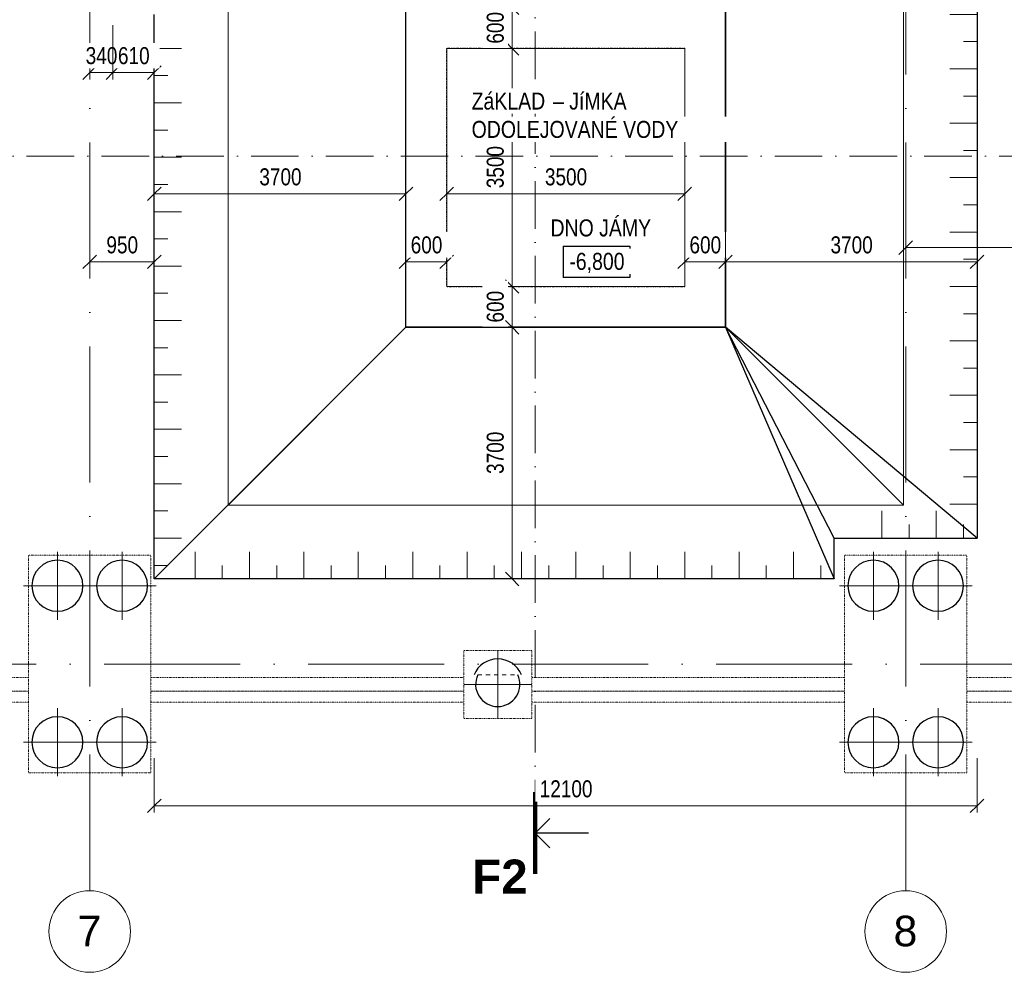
# Model space of a CAD drawing. Header units: millimetres. Extents: x 52781 to 270224, y -9967 to 33961.
# Tile 4 of 19: x 88740 to 103220, y 3217 to 17222. Entities that reach past the tile are written whole.
import ezdxf

# ---------------------------------------------------------------- set-up
doc = ezdxf.new("R2010")
doc.units = ezdxf.units.MM
for name, pattern in [('B_CARA_12', [2.6, 1, -0.8, 0, -0.8]), ('skrytá malá', [120, 60, -60]), ('Čerchovaná 20mm', [3000, 2000, -500, 0, -500]), ('Čerchovaná řez', [1100, 700, -200, 0, -200])]:
    doc.linetypes.add(name, pattern=pattern)
for name, color, linetype, lineweight in [('CA_KOTY', 3, 'Continuous', 9), ('CA_KOTY-100', 3, 'Continuous', 9), ('CA_OSY', 5, 'Continuous', 9), ('CA_POHHRA18', 9, 'Continuous', 9), ('CA_POHHRA25', 7, 'Continuous', 13), ('CA_REZY', 1, 'Continuous', 25), ('CA_REZYZNACKY', 1, 'Continuous', 9), ('CA_TEXT25', 7, 'Continuous', 9), ('CA_TEXT35', 62, 'Continuous', 9), ('CA_ZAKLADY25', 7, 'Continuous', 13), ('CA_ZAKLADY5', 1, 'Continuous', 25), ('CA_ZAKLADY_NEVHRA', 3, 'skrytá malá', 9), ('Terénní útvar', 7, 'Continuous', 13)]:
    doc.layers.add(name, color=color, linetype=linetype, lineweight=lineweight)
doc.styles.add('Arial', font='arial.ttf', dxfattribs={"height": 450})
doc.styles.add('Arial Narrow', font='ARIALN.TTF', dxfattribs={"height": 250})
doc.styles.add('Arial_1', font='arial.ttf', dxfattribs={"width": 0.8, "height": 250})
doc.styles.add('Arial_B', font='arialbd.ttf', dxfattribs={"height": 500})
doc.dimstyles.new('HP_Přímá_-_2_5_mm_Ariel', dxfattribs={"dimscale": 304.8, "dimtxt": 255.06485, "dimasz": 0.656168, "dimexe": 0.328084, "dimexo": 0.0625, "dimgap": 0.164042, "dimtad": 1, "dimdec": 0, "dimzin": 0, "dimdsep": 46, "dimtxsty": 'Arial_1', "dimblk1": 'OBLIQUE', "dimblk2": 'OBLIQUE', "dimsah": 1, "dimcen": 0.09, "dimazin": 0, "dimtfac": 1, "dimtdec": 4, "dimtix": 1, "dimtmove": 0, "dimatfit": 3, "dimfxl": 2.296588, "dimfxlon": 1, "dimtvp": 1, "dimtfill": 1, "dimtolj": 1, "dimtzin": 0, "dimarcsym": 2})

# ---------------------------------------------------------------- blocks, each defined once
blk = doc.blocks.new('pilota 600 mm - D_750_650-2142272--3_400 _ Vykopy')
at = {"layer": 'CA_POHHRA18'}
for q in [(0, 500), (-500, 0), (0, -500), (500, 0)]:
    blk.add_line((0, 0), q, dxfattribs=at)
blk = doc.blocks.new('pilota 600 mm - D_750_650-2142273--3_400 _ Vykopy')
at = {"layer": 'CA_POHHRA18'}
for q in [(0, 500), (-500, 0), (500, 0), (0, -500)]:
    blk.add_line((0, 0), q, dxfattribs=at)
blk = doc.blocks.new('pilota 600 mm - D_750_650-2142303--3_400 _ Vykopy')
at = {"layer": 'CA_POHHRA18'}
for q in [(0, 500), (-500, 0), (0, -500), (500, 0)]:
    blk.add_line((0, 0), q, dxfattribs=at)
blk = doc.blocks.new('Opakovaný detail - 2мм М200-V8--3_400 _ Vykopy')
at = {"layer": 'CA_POHHRA18'}
for p, q in [((-10600, 0), (-10600, 400)), ((-9800, 0), (-9800, 400)), ((-9000, 0), (-9000, 400)), ((-8200, 0), (-8200, 400)), ((-7400, 0), (-7400, 400)), ((-6600, 0), (-6600, 400)), ((-5800, 0), (-5800, 400)), ((-5000, 0), (-5000, 400)), ((-4200, 0), (-4200, 400)), ((-3400, 0), (-3400, 400)), ((-2600, 0), (-2600, 400)), ((-1800, 0), (-1800, 400)), ((-1000, 0), (-1000, 400)), ((-200, 0), (-200, 400)), ((-10200, 0), (-10200, 200)), ((-9400, 0), (-9400, 200)), ((-8600, 0), (-8600, 200)), ((-7800, 0), (-7800, 200)), ((-7000, 0), (-7000, 200)), ((-6200, 0), (-6200, 200)), ((-5400, 0), (-5400, 200)), ((-4600, 0), (-4600, 200)), ((-3800, 0), (-3800, 200)), ((-3000, 0), (-3000, 200)), ((-2200, 0), (-2200, 200)), ((-1400, 0), (-1400, 200)), ((-600, 0), (-600, 200)), ((200, 0), (200, 200)), ((-400, 0), (400, 0)), ((-10800, 0), (-10000, 0)), ((-10000, 0), (-9200, 0)), ((-9200, 0), (-8400, 0)), ((-8400, 0), (-7600, 0)), ((-7600, 0), (-6800, 0)), ((-6800, 0), (-6000, 0)), ((-6000, 0), (-5200, 0)), ((-5200, 0), (-4400, 0)), ((-4400, 0), (-3600, 0)), ((-3600, 0), (-2800, 0)), ((-2800, 0), (-2000, 0)), ((-2000, 0), (-1200, 0)), ((-1200, 0), (-400, 0))]:
    blk.add_line(p, q, dxfattribs=at)
blk = doc.blocks.new('Opakovaný detail - 2мм М200-V7--3_400 _ Vykopy')
at = {"layer": 'CA_POHHRA18'}
for p, q in [((-1000, 0), (-1000, 400)), ((-200, 0), (-200, 400)), ((-600, 0), (-600, 200)), ((200, 0), (200, 200)), ((-1200, 0), (-400, 0)), ((-400, 0), (400, 0))]:
    blk.add_line(p, q, dxfattribs=at)
blk = doc.blocks.new('Opakovaný detail - 2мм М200-V9--3_400 _ Vykopy')
at = {"layer": 'CA_POHHRA18'}
for p, q in [((-9000, 0), (-9000, 400)), ((-8200, 0), (-8200, 400)), ((-7400, 0), (-7400, 400)), ((-6600, 0), (-6600, 400)), ((-5800, 0), (-5800, 400)), ((-5000, 0), (-5000, 400)), ((-4200, 0), (-4200, 400)), ((-3400, 0), (-3400, 400)), ((-2600, 0), (-2600, 400)), ((-1800, 0), (-1800, 400)), ((-1000, 0), (-1000, 400)), ((-200, 0), (-200, 400)), ((-8600, 0), (-8600, 200)), ((-7800, 0), (-7800, 200)), ((-7000, 0), (-7000, 200)), ((-6200, 0), (-6200, 200)), ((-5400, 0), (-5400, 200)), ((-4600, 0), (-4600, 200)), ((-3800, 0), (-3800, 200)), ((-3000, 0), (-3000, 200)), ((-2200, 0), (-2200, 200)), ((-1400, 0), (-1400, 200)), ((-600, 0), (-600, 200)), ((200, 0), (200, 200)), ((-1200, 0), (-400, 0)), ((-400, 0), (400, 0)), ((-9200, 0), (-8400, 0)), ((-8400, 0), (-7600, 0)), ((-7600, 0), (-6800, 0)), ((-6800, 0), (-6000, 0)), ((-6000, 0), (-5200, 0)), ((-5200, 0), (-4400, 0)), ((-4400, 0), (-3600, 0)), ((-3600, 0), (-2800, 0)), ((-2800, 0), (-2000, 0)), ((-2000, 0), (-1200, 0))]:
    blk.add_line(p, q, dxfattribs=at)
blk = doc.blocks.new('Opakovaný detail - 2мм М200-V6--3_400 _ Vykopy')
at = {"layer": 'CA_POHHRA18'}
for p, q in [((-7400, 0), (-7400, 400)), ((-6600, 0), (-6600, 400)), ((-5800, 0), (-5800, 400)), ((-5000, 0), (-5000, 400)), ((-4200, 0), (-4200, 400)), ((-3400, 0), (-3400, 400)), ((-2600, 0), (-2600, 400)), ((-1800, 0), (-1800, 400)), ((-1000, 0), (-1000, 400)), ((-200, 0), (-200, 400)), ((-7000, 0), (-7000, 200)), ((-6200, 0), (-6200, 200)), ((-5400, 0), (-5400, 200)), ((-4600, 0), (-4600, 200)), ((-3800, 0), (-3800, 200)), ((-3000, 0), (-3000, 200)), ((-2200, 0), (-2200, 200)), ((-1400, 0), (-1400, 200)), ((-600, 0), (-600, 200)), ((200, 0), (200, 200)), ((-7600, 0), (-6800, 0)), ((-6800, 0), (-6000, 0)), ((-6000, 0), (-5200, 0)), ((-5200, 0), (-4400, 0)), ((-4400, 0), (-3600, 0)), ((-3600, 0), (-2800, 0)), ((-2800, 0), (-2000, 0)), ((-2000, 0), (-1200, 0)), ((-1200, 0), (-400, 0)), ((-400, 0), (400, 0))]:
    blk.add_line(p, q, dxfattribs=at)
blk = doc.blocks.new('Osnova - Bublina osnovy 12mm-4850--3_400 _ Vykopy')
at = {"layer": 'CA_TEXT35'}
blk.add_circle((0, 0), 6, dxfattribs=at)
blk = doc.blocks.new('DIMBLOCK18--3_400 _ Vykopy')
at = {"layer": 'CA_KOTY-100'}
for p, q in [((101770, 13872), (101770, 14572)), ((113770, 13872), (113770, 14572)), ((101770, 13872), (101870, 13972)), ((113770, 13872), (113870, 13972)), ((101770, 13872), (101670, 13772)), ((101770, 13872), (113770, 13872)), ((101770, 13872), (101770, 13772)), ((113770, 13872), (113670, 13772)), ((113770, 13872), (113770, 13772))]:
    blk.add_line(p, q, dxfattribs=at)
at = {"layer": 'CA_KOTY-100', "color": 0, "insert": (107387, 14246), "char_height": 250, "width": 918.23, "attachment_point": 1, "line_spacing_factor": 0.941778, "style": 'Arial_1', "bg_fill": 3, "box_fill_scale": 1.25, "bg_fill_color": 256, "bg_fill_true_color": 13158600, "bg_fill_transparency": 0}
blk.add_mtext('12000', dxfattribs=at)
blk = doc.blocks.new('_Oblique')
at = {"color": 0, "linetype": 'ByBlock', "lineweight": -2}
blk.add_line((-0.5, -0.5), (0.5, 0.5), dxfattribs=at)
blk = doc.blocks.new('Řez - HP_rez-422275--3_400 _ Vykopy')
at = {"layer": 'CA_REZYZNACKY', "lineweight": 100}
blk.add_line((-12, 0), (0, 0), dxfattribs=at)
at = {"layer": 'CA_REZYZNACKY', "lineweight": 25}
for p, q in [((-6, 0), (-8.15, -2.15)), ((-6, 0), (-3.85, -2.15)), ((-6, -7.82), (-6, 0))]:
    blk.add_line(p, q, dxfattribs=at)
blk = doc.blocks.new('DIMBLOCK40--3_400 _ Vykopy')
at = {"layer": 'CA_KOTY-100'}
for p, q in [((95020, 14662), (95020, 15362)), ((98520, 14662), (98520, 15362)), ((95020, 14662), (94920, 14562)), ((95020, 14662), (95120, 14762)), ((95020, 14662), (98520, 14662)), ((95020, 14662), (95020, 14562)), ((98520, 14662), (98420, 14562)), ((98520, 14662), (98620, 14762)), ((98520, 14662), (98520, 14562))]:
    blk.add_line(p, q, dxfattribs=at)
at = {"layer": 'CA_KOTY-100', "color": 0, "insert": (96464, 15037), "char_height": 250, "width": 734.59, "attachment_point": 1, "line_spacing_factor": 0.941778, "style": 'Arial_1', "bg_fill": 3, "box_fill_scale": 1.25, "bg_fill_color": 256, "bg_fill_true_color": 13158600, "bg_fill_transparency": 0}
blk.add_mtext('3500', dxfattribs=at)
blk = doc.blocks.new('DIMBLOCK41--3_400 _ Vykopy')
at = {"layer": 'CA_KOTY-100'}
for p, q in [((95982, 16800), (95282, 16800)), ((95982, 16800), (95882, 16900)), ((95982, 13300), (95982, 16800)), ((95982, 16800), (96082, 16700)), ((95982, 16800), (96082, 16800)), ((95982, 13300), (95882, 13400)), ((95982, 13300), (95282, 13300)), ((95982, 13300), (96082, 13200)), ((95982, 13300), (96082, 13300))]:
    blk.add_line(p, q, dxfattribs=at)
at = {"layer": 'CA_KOTY-100', "color": 0, "insert": (95608, 14744), "char_height": 250, "width": 734.59, "attachment_point": 1, "rotation": 90, "line_spacing_factor": 0.941778, "style": 'Arial_1', "bg_fill": 3, "box_fill_scale": 1.25, "bg_fill_color": 256, "bg_fill_true_color": 13158600, "bg_fill_transparency": 0}
blk.add_mtext('3500', dxfattribs=at)
blk = doc.blocks.new('DIMBLOCK42--3_400 _ Vykopy')
at = {"layer": 'CA_KOTY-100'}
for p, q in [((95982, 17400), (95882, 17500)), ((95982, 17400), (95882, 17400)), ((95982, 17400), (95982, 16800)), ((95982, 17400), (96082, 17300)), ((95982, 17400), (96682, 17400)), ((95982, 16800), (95882, 16900)), ((95982, 16800), (95882, 16800)), ((95982, 16800), (96082, 16700)), ((95982, 16800), (96682, 16800))]:
    blk.add_line(p, q, dxfattribs=at)
at = {"layer": 'CA_KOTY-100', "color": 0, "insert": (95608, 16870), "char_height": 250, "width": 550.94, "attachment_point": 1, "rotation": 90, "line_spacing_factor": 0.941778, "style": 'Arial_1', "bg_fill": 3, "box_fill_scale": 1.25, "bg_fill_color": 256, "bg_fill_true_color": 13158600, "bg_fill_transparency": 0}
blk.add_mtext('600', dxfattribs=at)
blk = doc.blocks.new('DIMBLOCK43--3_400 _ Vykopy')
at = {"layer": 'CA_KOTY-100'}
for p, q in [((95982, 13300), (95882, 13400)), ((95982, 13300), (95282, 13300)), ((95982, 12700), (95982, 13300)), ((95982, 13300), (96082, 13200)), ((95982, 13300), (96082, 13300)), ((95982, 12700), (95882, 12800)), ((95982, 12700), (95282, 12700)), ((95982, 12700), (96082, 12600)), ((95982, 12700), (96082, 12700))]:
    blk.add_line(p, q, dxfattribs=at)
at = {"layer": 'CA_KOTY-100', "color": 0, "insert": (95608, 12770), "char_height": 250, "width": 550.94, "attachment_point": 1, "rotation": 90, "line_spacing_factor": 0.941778, "style": 'Arial_1', "bg_fill": 3, "box_fill_scale": 1.25, "bg_fill_color": 256, "bg_fill_true_color": 13158600, "bg_fill_transparency": 0}
blk.add_mtext('600', dxfattribs=at)
blk = doc.blocks.new('DIMBLOCK44--3_400 _ Vykopy')
at = {"layer": 'CA_KOTY-100'}
for p, q in [((94420, 13662), (94420, 14362)), ((95020, 13662), (95020, 14362)), ((94420, 13662), (94520, 13762)), ((95020, 13662), (95120, 13762)), ((94420, 13662), (94320, 13562)), ((94420, 13662), (95020, 13662)), ((94420, 13662), (94420, 13562)), ((95020, 13662), (94920, 13562)), ((95020, 13662), (95020, 13562))]:
    blk.add_line(p, q, dxfattribs=at)
at = {"layer": 'CA_KOTY-100', "color": 0, "insert": (94490, 14037), "char_height": 250, "width": 550.94, "attachment_point": 1, "line_spacing_factor": 0.941778, "style": 'Arial_1', "bg_fill": 3, "box_fill_scale": 1.25, "bg_fill_color": 256, "bg_fill_true_color": 13158600, "bg_fill_transparency": 0}
blk.add_mtext('600', dxfattribs=at)
blk = doc.blocks.new('DIMBLOCK45--3_400 _ Vykopy')
at = {"layer": 'CA_KOTY-100'}
for p, q in [((98520, 13662), (98520, 14362)), ((99120, 13662), (99120, 14362)), ((98520, 13662), (98620, 13762)), ((99120, 13662), (99220, 13762)), ((98520, 13662), (98420, 13562)), ((98520, 13662), (99120, 13662)), ((98520, 13662), (98520, 13562)), ((99120, 13662), (99020, 13562)), ((99120, 13662), (99120, 13562))]:
    blk.add_line(p, q, dxfattribs=at)
at = {"layer": 'CA_KOTY-100', "color": 0, "insert": (98590, 14037), "char_height": 250, "width": 550.94, "attachment_point": 1, "line_spacing_factor": 0.941778, "style": 'Arial_1', "bg_fill": 3, "box_fill_scale": 1.25, "bg_fill_color": 256, "bg_fill_true_color": 13158600, "bg_fill_transparency": 0}
blk.add_mtext('600', dxfattribs=at)
blk = doc.blocks.new('DIMBLOCK46--3_400 _ Vykopy')
at = {"layer": 'CA_KOTY-100'}
for p, q in [((90720, 14662), (90720, 15362)), ((94420, 14662), (94420, 15362)), ((90720, 14662), (90620, 14562)), ((90720, 14662), (90820, 14762)), ((90720, 14662), (94420, 14662)), ((90720, 14662), (90720, 14562)), ((94420, 14662), (94320, 14562)), ((94420, 14662), (94520, 14762)), ((94420, 14662), (94420, 14562))]:
    blk.add_line(p, q, dxfattribs=at)
at = {"layer": 'CA_KOTY-100', "color": 0, "insert": (92264, 15037), "char_height": 250, "width": 734.59, "attachment_point": 1, "line_spacing_factor": 0.941778, "style": 'Arial_1', "bg_fill": 3, "box_fill_scale": 1.25, "bg_fill_color": 256, "bg_fill_true_color": 13158600, "bg_fill_transparency": 0}
blk.add_mtext('3700', dxfattribs=at)
blk = doc.blocks.new('DIMBLOCK47--3_400 _ Vykopy')
at = {"layer": 'CA_KOTY-100'}
for p, q in [((99120, 13662), (99120, 14362)), ((102820, 13662), (102820, 14362)), ((99120, 13662), (99220, 13762)), ((102820, 13662), (102920, 13762)), ((99120, 13662), (99020, 13562)), ((99120, 13662), (102820, 13662)), ((99120, 13662), (99120, 13562)), ((102820, 13662), (102720, 13562)), ((102820, 13662), (102820, 13562))]:
    blk.add_line(p, q, dxfattribs=at)
at = {"layer": 'CA_KOTY-100', "color": 0, "insert": (100664, 14037), "char_height": 250, "width": 734.59, "attachment_point": 1, "line_spacing_factor": 0.941778, "style": 'Arial_1', "bg_fill": 3, "box_fill_scale": 1.25, "bg_fill_color": 256, "bg_fill_true_color": 13158600, "bg_fill_transparency": 0}
blk.add_mtext('3700', dxfattribs=at)
blk = doc.blocks.new('DIMBLOCK48--3_400 _ Vykopy')
at = {"layer": 'CA_KOTY-100'}
for p, q in [((95982, 12700), (95882, 12800)), ((95982, 12700), (95882, 12700)), ((95982, 12700), (95982, 9000)), ((95982, 12700), (96082, 12600)), ((95982, 12700), (96682, 12700)), ((95982, 9000), (95882, 9100)), ((95982, 9000), (95882, 9000)), ((95982, 9000), (96082, 8900)), ((95982, 9000), (96682, 9000))]:
    blk.add_line(p, q, dxfattribs=at)
at = {"layer": 'CA_KOTY-100', "color": 0, "insert": (95608, 10544), "char_height": 250, "width": 734.59, "attachment_point": 1, "rotation": 90, "line_spacing_factor": 0.941778, "style": 'Arial_1', "bg_fill": 3, "box_fill_scale": 1.25, "bg_fill_color": 256, "bg_fill_true_color": 13158600, "bg_fill_transparency": 0}
blk.add_mtext('3700', dxfattribs=at)
blk = doc.blocks.new('DIMBLOCK50--3_400 _ Vykopy')
at = {"layer": 'CA_KOTY-100'}
for p, q in [((90720, 5665), (90720, 6365)), ((102820, 5665), (102820, 6365)), ((90720, 5665), (90620, 5565)), ((90720, 5665), (90820, 5765)), ((90720, 5665), (102820, 5665)), ((90720, 5665), (90720, 5565)), ((102820, 5665), (102720, 5565)), ((102820, 5665), (102920, 5765)), ((102820, 5665), (102820, 5565))]:
    blk.add_line(p, q, dxfattribs=at)
at = {"layer": 'CA_KOTY-100', "color": 0, "insert": (96387, 6040), "char_height": 250, "width": 918.23, "attachment_point": 1, "line_spacing_factor": 0.941778, "style": 'Arial_1', "bg_fill": 3, "box_fill_scale": 1.25, "bg_fill_color": 256, "bg_fill_true_color": 13158600, "bg_fill_transparency": 0}
blk.add_mtext('12100', dxfattribs=at)
blk = doc.blocks.new('DIMBLOCK51--3_400 _ Vykopy')
at = {"layer": 'CA_KOTY-100'}
for p, q in [((89770, 13662), (89770, 14362)), ((90720, 13662), (90720, 14362)), ((89770, 13662), (89870, 13762)), ((90720, 13662), (90820, 13762)), ((89770, 13662), (89670, 13562)), ((89770, 13662), (90720, 13662)), ((89770, 13662), (89770, 13562)), ((90720, 13662), (90620, 13562)), ((90720, 13662), (90720, 13562))]:
    blk.add_line(p, q, dxfattribs=at)
at = {"layer": 'CA_KOTY-100', "color": 0, "insert": (90015, 14037), "char_height": 250, "width": 550.94, "attachment_point": 1, "line_spacing_factor": 0.941778, "style": 'Arial_1', "bg_fill": 3, "box_fill_scale": 1.25, "bg_fill_color": 256, "bg_fill_true_color": 13158600, "bg_fill_transparency": 0}
blk.add_mtext('950', dxfattribs=at)
blk = doc.blocks.new('DIMBLOCK81--3_400 _ Vykopy')
at = {"layer": 'CA_KOTY-100'}
for p, q in [((89770, 16444), (89770, 17144)), ((90110, 16444), (90110, 17144)), ((89770, 16444), (89870, 16544)), ((90110, 16444), (90210, 16544)), ((89770, 16444), (89670, 16344)), ((89770, 16444), (90110, 16444)), ((89770, 16444), (89770, 16344)), ((90110, 16444), (90010, 16344)), ((90110, 16444), (90110, 16344))]:
    blk.add_line(p, q, dxfattribs=at)
at = {"layer": 'CA_KOTY-100', "color": 0, "insert": (89710, 16819), "char_height": 250, "width": 550.94, "attachment_point": 1, "line_spacing_factor": 0.941778, "style": 'Arial_1', "bg_fill": 3, "box_fill_scale": 1.25, "bg_fill_color": 256, "bg_fill_true_color": 13158600, "bg_fill_transparency": 0}
blk.add_mtext('340', dxfattribs=at)
blk = doc.blocks.new('DIMBLOCK82--3_400 _ Vykopy')
at = {"layer": 'CA_KOTY-100'}
for p, q in [((90110, 16444), (90110, 17144)), ((90720, 16444), (90720, 17144)), ((90110, 16444), (90210, 16544)), ((90720, 16444), (90820, 16544)), ((90110, 16444), (90010, 16344)), ((90110, 16444), (90720, 16444)), ((90110, 16444), (90110, 16344)), ((90720, 16444), (90620, 16344)), ((90720, 16444), (90720, 16344))]:
    blk.add_line(p, q, dxfattribs=at)
at = {"layer": 'CA_KOTY-100', "color": 0, "insert": (90185, 16819), "char_height": 250, "width": 550.94, "attachment_point": 1, "line_spacing_factor": 0.941778, "style": 'Arial_1', "bg_fill": 3, "box_fill_scale": 1.25, "bg_fill_color": 256, "bg_fill_true_color": 13158600, "bg_fill_transparency": 0}
blk.add_mtext('610', dxfattribs=at)

msp = doc.modelspace()

# ---------------------------------------------------------------- linework, layer by layer
at = {"layer": 'CA_OSY', "linetype": 'Čerchovaná 20mm'}
for p, q in [((89770, 4417.4), (89770, 30533.9)), ((101770, 4417.4), (101770, 30533.9)), ((53980.8, 7749.9), (155580.4, 7749.9))]:
    msp.add_line(p, q, dxfattribs=at)
at = {"layer": 'CA_POHHRA25', "linetype": 'B_CARA_12'}
for p, q in [((95016, 16799.9), (95016, 13299.9)), ((95016, 16799.9), (98524, 16799.9)), ((95020, 13295.9), (95020, 16803.9)), ((98520, 16803.9), (95020, 16803.9)), ((98520, 16803.9), (98520, 13295.9)), ((98524, 13299.9), (98524, 16799.9)), ((98524, 13299.9), (95016, 13299.9)), ((95020, 13295.9), (98520, 13295.9)), ((84270, 7549.9), (88870, 7549.9)), ((90670, 7549.9), (95270, 7549.9)), ((96270, 7549.9), (100870, 7549.9)), ((102670, 7549.9), (107270, 7549.9)), ((88870, 7349.9), (84270, 7349.9)), ((84270, 7349.9), (88870, 7349.9)), ((95270, 7349.9), (90670, 7349.9)), ((90670, 7349.9), (95270, 7349.9)), ((100870, 7349.9), (96270, 7349.9)), ((96270, 7349.9), (100870, 7349.9)), ((107270, 7349.9), (102670, 7349.9)), ((102670, 7349.9), (107270, 7349.9)), ((84270, 7189.9), (88870, 7189.9)), ((90670, 7189.9), (95270, 7189.9)), ((96270, 7189.9), (100870, 7189.9)), ((102670, 7189.9), (107270, 7189.9))]:
    msp.add_line(p, q, dxfattribs=at)
at = {"layer": 'CA_REZY'}
for p, q in [((102820, 21099.9), (102820, 9599.9)), ((94420, 12699.9), (94420, 17399.9)), ((94420, 12699.9), (94420, 17399.9)), ((99120, 17399.9), (99120, 12699.9)), ((99120, 12699.9), (99120, 17399.9)), ((90720, 8999.9), (90720, 17300)), ((96732.2, 13894.3), (97712.2, 13894.3)), ((96732.2, 13894.3), (96732.2, 13434.3)), ((97712.2, 13894.3), (97712.2, 13434.3)), ((97712.2, 13434.3), (96732.2, 13434.3)), ((90720, 8999.9), (94420, 12699.9)), ((99120, 12699.9), (94420, 12699.9)), ((94420, 12699.9), (99120, 12699.9)), ((99120, 12699.9), (100720, 8999.9)), ((102820, 9599.9), (99120, 12699.9)), ((100720, 9599.9), (99120, 12699.9)), ((100720, 8999.9), (100720, 9599.9)), ((100720, 9599.9), (102820, 9599.9)), ((100720, 8999.9), (90720, 8999.9))]:
    msp.add_line(p, q, dxfattribs=at)
at = {"layer": 'CA_REZYZNACKY', "linetype": 'Čerchovaná řez'}
msp.add_line((96323.1, 29149.7), (96323.1, 5863.8), dxfattribs=at)
at = {"layer": 'CA_ZAKLADY25', "linetype": 'B_CARA_12', "lineweight": 9}
for p, q in [((88870, 6149.9), (88870, 9349.9)), ((88870, 9349.9), (90670, 9349.9)), ((90670, 9349.9), (90670, 6149.9)), ((100870, 6149.9), (100870, 9349.9)), ((100870, 9349.9), (102670, 9349.9)), ((102670, 9349.9), (102670, 6149.9)), ((95270, 6949.9), (95270, 7949.9)), ((95270, 7949.9), (96270, 7949.9)), ((96270, 7949.9), (96270, 6949.9)), ((96270, 6949.9), (95270, 6949.9)), ((90670, 6149.9), (88870, 6149.9)), ((102670, 6149.9), (100870, 6149.9))]:
    msp.add_line(p, q, dxfattribs=at)
at = {"layer": 'CA_ZAKLADY5'}
for centre, radius, start, end in [((89295, 8899.9), 375, 0, 180), ((90245, 8899.9), 375, 360, 180), ((101295, 8899.9), 375, 0, 180), ((102245, 8899.9), 375, 0, 180), ((89295, 8899.9), 375, 180, 360), ((90245, 8899.9), 375, 180, 0), ((101295, 8899.9), 375, 180, 360), ((102245, 8899.9), 375, 180, 0), ((95770, 7449.9), 375, 21.86335, 158.13665), ((95770, 7449.9), 325, 154.55239, 270), ((95770, 7449.9), 325, 270, 25.44761), ((89295, 6599.9), 375, 0, 180), ((90245, 6599.9), 375, 360, 180), ((101295, 6599.9), 375, 0, 180), ((102245, 6599.9), 375, 360, 180), ((89295, 6599.9), 375, 180, 360), ((90245, 6599.9), 375, 180, 360), ((101295, 6599.9), 375, 180, 360), ((102245, 6599.9), 375, 180, 360)]:
    msp.add_arc(centre, radius, start, end, dxfattribs=at)
at = {"layer": 'CA_ZAKLADY_NEVHRA'}
msp.add_line((95476.6, 7589.5), (96063.5, 7589.5), dxfattribs=at)
at = {"layer": 'Terénní útvar'}
for p, q in [((101735.6, 10084.4), (101735.6, 20836.1)), ((91804.5, 10084.4), (91804.5, 18150)), ((94420, 12699.9), (94420, 17399.9)), ((99120, 17399.9), (99120, 12699.9)), ((98520, 16799.9), (95020, 16799.9)), ((95020, 16799.9), (95020, 13299.9)), ((98520, 16799.9), (98520, 13299.9)), ((95020, 13299.9), (98520, 13299.9)), ((94420, 12699.9), (91804.5, 10084.4)), ((99120, 12699.9), (94420, 12699.9)), ((99120, 12699.9), (101735.6, 10084.4)), ((91804.5, 10084.4), (101735.6, 10084.4))]:
    msp.add_line(p, q, dxfattribs=at)

# ---------------------------------------------------------------- block references
at = {"layer": 'CA_POHHRA18'}
for name, p, rotation in [('Opakovaný detail - 2мм М200-V8--3_400 _ Vykopy', (102820, 20699.9), 89.99999999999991), ('Opakovaný detail - 2мм М200-V6--3_400 _ Vykopy', (90720, 9399.9), 269.9999999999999), ('pilota 600 mm - D_750_650-2142273--3_400 _ Vykopy', (90245, 8899.9), 180), ('pilota 600 mm - D_750_650-2142273--3_400 _ Vykopy', (102245, 8899.9), 180), ('pilota 600 mm - D_750_650-2142303--3_400 _ Vykopy', (95770, 7449.9), 180), ('pilota 600 mm - D_750_650-2142272--3_400 _ Vykopy', (90245, 6599.9), 180), ('pilota 600 mm - D_750_650-2142272--3_400 _ Vykopy', (102245, 6599.9), 180)]:
    msp.add_blockref(name, p, dxfattribs=dict(at, rotation=rotation))
for name, p in [('Opakovaný detail - 2мм М200-V7--3_400 _ Vykopy', (102420, 9599.9)), ('pilota 600 mm - D_750_650-2142272--3_400 _ Vykopy', (89295, 8899.9)), ('Opakovaný detail - 2мм М200-V9--3_400 _ Vykopy', (100320, 8999.9)), ('pilota 600 mm - D_750_650-2142272--3_400 _ Vykopy', (101295, 8899.9)), ('pilota 600 mm - D_750_650-2142273--3_400 _ Vykopy', (89295, 6599.9)), ('pilota 600 mm - D_750_650-2142273--3_400 _ Vykopy', (101295, 6599.9))]:
    msp.add_blockref(name, p, dxfattribs=at)
at = {"layer": 'CA_REZYZNACKY', "lineweight": 100, "xscale": 99.99999999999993, "yscale": 99.99999999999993, "zscale": 99.99999999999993, "rotation": 89.99999999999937}
msp.add_blockref('Řez - HP_rez-422275--3_400 _ Vykopy', (96323.1, 5863.8), dxfattribs=at)
at = {"layer": 'CA_TEXT35', "xscale": 99.99999999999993, "yscale": 99.99999999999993, "zscale": 99.99999999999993}
for p in [(89770, 3817.4), (101770, 3817.4)]:
    msp.add_blockref('Osnova - Bublina osnovy 12mm-4850--3_400 _ Vykopy', p, dxfattribs=at)

# ---------------------------------------------------------------- texts
at = {"layer": 'CA_REZYZNACKY', "insert": (95395, 4874.8), "char_height": 500, "width": 1002.109, "attachment_point": 1, "style": 'Arial_B'}
msp.add_mtext('F2', dxfattribs=at)
at = {"layer": 'CA_TEXT25', "insert": (96546.1, 14286.3), "char_height": 250, "width": 1795.78, "attachment_point": 1, "style": 'Arial Narrow', "bg_fill": 3, "box_fill_scale": 1.25, "bg_fill_color": 256, "bg_fill_true_color": 13158600, "bg_fill_transparency": 0}
msp.add_mtext('DNO JÁMY', dxfattribs=at)

# ---------------------------------------------------------------- next in the draw order: texts
at = {"layer": 'CA_TEXT25', "insert": (96823.1, 13794.3), "char_height": 250, "width": 978.059, "attachment_point": 1, "style": 'Arial Narrow', "bg_fill": 3, "box_fill_scale": 1.25, "bg_fill_color": 256, "bg_fill_true_color": 13158600, "bg_fill_transparency": 0}
msp.add_mtext('-6,800', dxfattribs=at)
at = {"layer": 'CA_TEXT35', "char_height": 450, "width": 424.894, "attachment_point": 1, "style": 'Arial', "bg_fill": 3, "box_fill_scale": 1.25, "bg_fill_color": 256, "bg_fill_true_color": 13158600, "bg_fill_transparency": 0}
for s, insert in [('\\fArial|b0|i0|c238|p34|;7', (89591.4, 4050)), ('\\fArial|b0|i0|c238|p34|;8', (101591.4, 4050))]:
    msp.add_mtext(s, dxfattribs=dict(at, insert=insert))

# ---------------------------------------------------------------- next in the draw order: dimensions: what is measured, and where the dimension line sits
at = {"layer": 'CA_KOTY'}
for base, p1, p2, override, picture, middle in [((90110, 16444.3), (89770, 17144.3), (90110, 17144.3), {"dimpost": '<>', "dimfxl": 339.952832}, 'DIMBLOCK81--3_400 _ Vykopy', (89940, 16622)), ((94420, 14662.4), (90720, 15362.4), (94420, 15362.4), {"dimpost": '<>', "dimfxl": 3700}, 'DIMBLOCK46--3_400 _ Vykopy', (92570, 14840.1)), ((98520, 14662.4), (95020, 15362.4), (98520, 15362.4), {"dimpost": '<>', "dimfxl": 3500}, 'DIMBLOCK40--3_400 _ Vykopy', (96770, 14840.1)), ((113770, 13871.6), (101770, 14571.6), (113770, 14571.6), {"dimpost": '<>', "dimfxl": 12000}, 'DIMBLOCK18--3_400 _ Vykopy', (107770, 14049.3)), ((90720, 13662.4), (89770, 14362.4), (90720, 14362.4), {"dimpost": '<>', "dimfxl": 950}, 'DIMBLOCK51--3_400 _ Vykopy', (90245, 13840)), ((95020, 13662.4), (94420, 14362.4), (95020, 14362.4), {"dimpost": '<>', "dimfxl": 600}, 'DIMBLOCK44--3_400 _ Vykopy', (94720, 13840)), ((99120, 13662.4), (98520, 14362.4), (99120, 14362.4), {"dimpost": '<>', "dimfxl": 600}, 'DIMBLOCK45--3_400 _ Vykopy', (98820, 13840)), ((102820, 5665.4), (90720, 6365.4), (102820, 6365.4), {"dimpost": '<>', "dimfxl": 12100}, 'DIMBLOCK50--3_400 _ Vykopy', (96770, 5843.1))]:
    dim = msp.add_linear_dim(base=base, p1=p1, p2=p2, dimstyle='HP_Přímá_-_2_5_mm_Ariel', override=override, dxfattribs=at)
    dim.commit()
    dim.dimension.update_dxf_attribs({"geometry": picture, "text_midpoint": middle})

# ---------------------------------------------------------------- next in the draw order: dimensions: what is measured, and where the dimension line sits
for base, p1, p2, override, picture, middle in [((90720, 16444.3), (90110, 17144.3), (90720, 17144.3), {"dimpost": '<>', "dimfxl": 610.047168}, 'DIMBLOCK82--3_400 _ Vykopy', (90415, 16622)), ((102820, 13662.4), (99120, 14362.4), (102820, 14362.4), {"dimpost": '<>', "dimfxl": 3700}, 'DIMBLOCK47--3_400 _ Vykopy', (100970, 13840.1))]:
    dim = msp.add_linear_dim(base=base, p1=p1, p2=p2, dimstyle='HP_Přímá_-_2_5_mm_Ariel', override=override, dxfattribs=at)
    dim.commit()
    dim.dimension.update_dxf_attribs({"geometry": picture, "text_midpoint": middle})
dim = msp.add_linear_dim(base=(95982.1, 16799.9), p1=(95282.1, 13299.9), p2=(95282.1, 16799.9), angle=90, dimstyle='HP_Přímá_-_2_5_mm_Ariel', override={"dimpost": '<>', "dimfxl": 3500}, dxfattribs=at)
dim.commit()
dim.dimension.update_dxf_attribs({"geometry": 'DIMBLOCK41--3_400 _ Vykopy', "text_midpoint": (95804.4, 15049.9)})

# ---------------------------------------------------------------- next in the draw order: linework, layer by layer
at = {"layer": 'CA_REZYZNACKY', "linetype": 'Čerchovaná řez'}
msp.add_line((87742.2, 15216.6), (109902.5, 15216.6), dxfattribs=at)

# ---------------------------------------------------------------- next in the draw order: texts
at = {"layer": 'CA_TEXT25', "insert": (95386.1, 16151.2), "char_height": 250, "width": 1451.054, "attachment_point": 1, "style": 'Arial Narrow', "bg_fill": 3, "box_fill_scale": 1.25, "bg_fill_color": 256, "bg_fill_true_color": 13158600, "bg_fill_transparency": 0}
msp.add_mtext('ZáKLAD ', dxfattribs=at)

# ---------------------------------------------------------------- next in the draw order: dimensions: what is measured, and where the dimension line sits
at = {"layer": 'CA_KOTY'}
for base, p1, p2, picture, middle in [((95982.1, 16799.9), (96682.1, 17399.9), (96682.1, 16799.9), 'DIMBLOCK42--3_400 _ Vykopy', (95804.5, 17099.9)), ((95982.1, 13299.9), (95282.1, 12699.9), (95282.1, 13299.9), 'DIMBLOCK43--3_400 _ Vykopy', (95804.5, 12999.9))]:
    dim = msp.add_linear_dim(base=base, p1=p1, p2=p2, angle=90, dimstyle='HP_Přímá_-_2_5_mm_Ariel', override={"dimpost": '<>', "dimfxl": 600}, dxfattribs=at)
    dim.commit()
    dim.dimension.update_dxf_attribs({"geometry": picture, "text_midpoint": middle})

# ---------------------------------------------------------------- next in the draw order: texts
at = {"layer": 'CA_TEXT25', "insert": (96583.3, 16151.2), "char_height": 250, "width": 192.405, "attachment_point": 1, "style": 'Arial Narrow', "bg_fill": 3, "box_fill_scale": 1.25, "bg_fill_color": 256, "bg_fill_true_color": 13158600, "bg_fill_transparency": 0}
msp.add_mtext('\\fArial Narrow|b0|i0|c238|p34|;–', dxfattribs=at)

# ---------------------------------------------------------------- next in the draw order: dimensions: what is measured, and where the dimension line sits
at = {"layer": 'CA_KOTY'}
dim = msp.add_linear_dim(base=(95982.1, 8999.9), p1=(96682.1, 12699.9), p2=(96682.1, 8999.9), angle=90, dimstyle='HP_Přímá_-_2_5_mm_Ariel', override={"dimpost": '<>', "dimfxl": 3700}, dxfattribs=at)
dim.commit()
dim.dimension.update_dxf_attribs({"geometry": 'DIMBLOCK48--3_400 _ Vykopy', "text_midpoint": (95804.4, 10849.9)})

# ---------------------------------------------------------------- next in the draw order: texts
at = {"layer": 'CA_TEXT25', "char_height": 250, "attachment_point": 1, "style": 'Arial Narrow', "bg_fill": 3, "box_fill_scale": 1.25, "bg_fill_color": 256, "bg_fill_true_color": 13158600, "bg_fill_transparency": 0}
for s, insert, width in [(' JíMKA ', (96742.1, 16151.2), 1218.565), ('ODOLEJOVANÉ VODY', (95386.1, 15734.5), 3695.779)]:
    msp.add_mtext(s, dxfattribs=dict(at, insert=insert, width=width))

doc.saveas('drawing.dxf')
